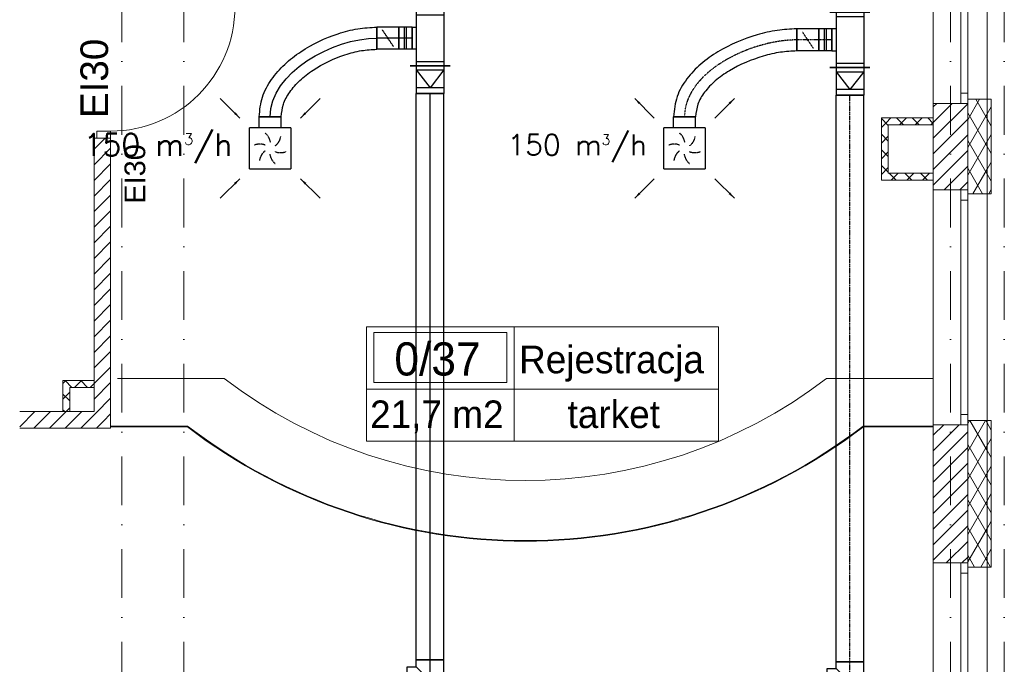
# Model space of a CAD drawing. Header units: millimetres. Extents: x -4612887 to -4536833, y -5457376 to -5415716.
# Tile 83 of 144: x -4569814 to -4562686, y -5446973 to -5442308. Entities that reach past the tile are written whole.
import ezdxf

# ---------------------------------------------------------------- set-up
doc = ezdxf.new("R2010")
doc.units = ezdxf.units.MM
doc.header["$MEASUREMENT"] = 0
doc.set_wipeout_variables(frame=1)
for name, pattern in [('DASHDOT', [1, 0.5, -0.25, 0, -0.25]), ('DASHED', [0.75, 0.5, -0.25]), ('Kropki i Kreski', [670.277762, 352.777767, -176.388884, 0, -141.111112]), ('Wipeout_Contour', [1000, 0, -1000])]:
    doc.linetypes.add(name, pattern=pattern)
doc.layers.get('0').update_dxf_attribs({"color": 8, "lineweight": 18})
for name, color, linetype, lineweight in [('FLUID-N1', 7, 'Continuous', 30), ('FLUID-N1-150-ARRGR', 7, 'Continuous', 25), ('FLUID-W1', 7, 'Continuous', 30), ('FLUID-W1-160-ARRGR', 7, 'Continuous', 25), ('Linia', 8, 'Continuous', 18), ('Opisy', 8, 'Continuous', 18), ('Osie', 8, 'Continuous', 18), ('Strefy', 8, 'Continuous', 18), ('Ściany', 8, 'Continuous', 18), ('Ściany obudowa', 8, 'Continuous', 18), ('Ściany wewnętrzne', 7, 'Continuous', 18), ('Ściany zewnętrzne', 255, 'Continuous', 18)]:
    doc.layers.add(name, color=color, linetype=linetype, lineweight=lineweight)
doc.layers.add('FLUID-N1-SYM', color=7, linetype='Continuous')
doc.layers.add('FLUID-w1-SYM', color=7, linetype='Continuous')
doc.styles.add('FDBES', font='simplex.shx')
doc.styles.add('GENERATED_STYLE_1', font='arial.ttf')
doc.styles.add('GENERATED_STYLE_3', font='txt')
doc.styles.add('GENERATED_STYLE_4', font='txt')
doc.styles.add('GENERATED_STYLE_5', font='arial.ttf')
doc.linetypes.add('ZIGZAG', pattern='A,0.0001,-0.2,[131,ltypeshp.shx,S=0.2,R=0,X=-0.2,Y=0],-0.4,[131,ltypeshp.shx,S=0.2,R=180,X=0.2,Y=0],-0.2', length=0.8001)
doc.dimstyles.new('FDBES', dxfattribs={"dimscale": 50, "dimtxt": 4, "dimasz": 2.5, "dimexe": 0.8, "dimexo": 2, "dimgap": 1, "dimtad": 1, "dimdsep": 46, "dimtxsty": 'FDBES', "dimcen": 2.5, "dimclrd": 4, "dimclre": 5, "dimadec": 0, "dimazin": 0, "dimtfac": 1, "dimtmove": 0, "dimatfit": 3, "dimfxl": 1, "dimarcsym": 0})
pattern_1 = [(45, (-4559356.9, -5416807.61), (-56.56854, 56.56854), [])]
pattern_2 = [(60, (-4559356.9, -5416807.61), (-86.60254, 50), []), (120, (-4559356.9, -5416807.61), (86.60254, 50), [])]
pattern_3 = [(45, (-4559356.9, -5416807.61), (-56.56854, 56.56854), []), (135, (-4559356.9, -5416807.61), (56.56854, 56.56854), [])]

# ---------------------------------------------------------------- blocks, each defined once
blk = doc.blocks.new('*U850')
at = {"color": 0, "linetype": 'ByBlock', "lineweight": -2}
for p, q in [((-149, -149), (-149, 149)), ((149, 149), (-149, 149)), ((149, 149), (149, -149)), ((-149, -149), (149, -149)), ((-80, -149), (-80, -229)), ((80, -149), (80, -229))]:
    blk.add_line(p, q, dxfattribs=at)
at = {"color": 162, "linetype": 'Continuous', "lineweight": -2}
blk.add_line((80, -229), (-80, -229), dxfattribs=at)
at = {"color": 7, "linetype": 'DASHED'}
for centre, start, end in [((-101.8, 27.3), 8.19859, 51.80141), ((-27.3, 101.8), 308.19859, 351.80141), ((-74.5, -74.5), 68.19859, 111.80141), ((27.3, -101.8), 128.19859, 171.80141), ((101.8, -27.3), 188.19859, 231.80141), ((74.5, 74.5), 248.19859, 291.80141)]:
    blk.add_arc(centre, 105.4, start, end, dxfattribs=at)
blk = doc.blocks.new('*U334')
at = {"color": 0, "linetype": 'ByBlock', "lineweight": -2}
for p, q in [((-149, -149), (-149, 149)), ((149, 149), (-149, 149)), ((149, 149), (149, -149)), ((-149, -149), (149, -149)), ((-80, -149), (-80, -229)), ((80, -149), (80, -229))]:
    blk.add_line(p, q, dxfattribs=at)
at = {"color": 32, "linetype": 'Continuous', "lineweight": -2}
blk.add_line((80, -229), (-80, -229), dxfattribs=at)
at = {"color": 7, "linetype": 'DASHED'}
for centre, start, end in [((-101.8, 27.3), 8.19859, 51.80141), ((-27.3, 101.8), 308.19859, 351.80141), ((-74.5, -74.5), 68.19859, 111.80141), ((27.3, -101.8), 128.19859, 171.80141), ((101.8, -27.3), 188.19859, 231.80141), ((74.5, 74.5), 248.19859, 291.80141)]:
    blk.add_arc(centre, 105.4, start, end, dxfattribs=at)
blk = doc.blocks.new('*U1085')
at = {"color": 162, "linetype": 'Continuous', "lineweight": -2}
for p, q in [((-100, 165), (100, 165)), ((-150, -100), (-150, 100)), ((150, 100), (150, -100))]:
    blk.add_line(p, q, dxfattribs=at)
at = {"color": 0, "linetype": 'ByBlock', "lineweight": -2}
for p, q in [((-100, 100), (-100, 165)), ((100, 165), (100, 100)), ((-150, 100), (-100, 100)), ((100, 100), (150, 100)), ((-150, -100), (150, -100))]:
    blk.add_line(p, q, dxfattribs=at)
at = {"color": 7, "linetype": 'Continuous'}
for p, q in [((0, 0), (-100, 100)), ((100, 100), (0, 0))]:
    blk.add_line(p, q, dxfattribs=at)
at = {"layer": 'FLUID-N1-SYM', "color": 7, "linetype": 'DASHDOT'}
for p, q in [((0, 0), (0, 165)), ((-150, 0), (150, 0))]:
    blk.add_line(p, q, dxfattribs=at)
blk = doc.blocks.new('*U1092')
at = {"color": 162, "linetype": 'Continuous', "lineweight": -2}
for p, q in [((-2050, -100), (-2050, 100)), ((2050, 100), (2050, -100))]:
    blk.add_line(p, q, dxfattribs=at)
at = {"color": 0, "linetype": 'ByBlock', "lineweight": -2}
for p, q in [((-2050, 100), (2050, 100)), ((-2050, -100), (2050, -100))]:
    blk.add_line(p, q, dxfattribs=at)
at = {"layer": 'FLUID-N1-SYM', "color": 7, "linetype": 'DASHDOT'}
blk.add_line((-2050, 0), (2050, 0), dxfattribs=at)
blk = doc.blocks.new('*U1093')
at = {"color": 162, "linetype": 'Continuous', "lineweight": -2}
for p, q in [((-100, -145), (-100, 145)), ((100, 100), (100, -100))]:
    blk.add_line(p, q, dxfattribs=at)
at = {"color": 0, "linetype": 'ByBlock', "lineweight": -2}
for p, q in [((-100, 100), (-70, 100)), ((-70, 100), (60, 100)), ((60, 100), (100, 100)), ((-100, -100), (-70, -100)), ((-70, -100), (60, -100)), ((60, -100), (100, -100))]:
    blk.add_line(p, q, dxfattribs=at)
at = {"color": 7, "linetype": 'Continuous'}
for p, q in [((-70, -100), (-70, 100)), ((-70, 100), (60, 0)), ((60, 100), (60, -100)), ((-70, -100), (60, 0))]:
    blk.add_line(p, q, dxfattribs=at)
blk = doc.blocks.new('*U1094')
at = {"color": 162, "linetype": 'Continuous', "lineweight": -2}
for p, q in [((-200, -145), (-200, 145)), ((200, 145), (200, -145)), ((80, -130), (-80, -130))]:
    blk.add_line(p, q, dxfattribs=at)
at = {"color": 0, "linetype": 'ByBlock', "lineweight": -2}
for p, q in [((-200, 100), (200, 100)), ((-200, -100), (200, -100)), ((-80, -100), (-80, -130)), ((80, -130), (80, -100))]:
    blk.add_line(p, q, dxfattribs=at)
at = {"color": 7, "linetype": 'Continuous'}
for p, q in [((-170, -100), (-170, 100)), ((170, 100), (170, -100))]:
    blk.add_line(p, q, dxfattribs=at)
blk = doc.blocks.new('*U1095')
at = {"color": 162, "linetype": 'Continuous', "lineweight": -2}
for p, q in [((-80, -80), (-80, 80)), ((80, 80), (80, -80))]:
    blk.add_line(p, q, dxfattribs=at)
at = {"color": 0, "linetype": 'ByBlock', "lineweight": -2}
for p, q in [((-80, 80), (80, 80)), ((-80, -80), (80, -80))]:
    blk.add_line(p, q, dxfattribs=at)
at = {"color": 7, "linetype": 'DASHED'}
blk.add_line((-40, 60), (40, -60), dxfattribs=at)
at = {"color": 7, "linetype": 'Continuous'}
blk.add_lwpolyline([(-4, 0, 8, 8, 1), (4, 0, 8, 8, 1)], format="xyseb", close=True, dxfattribs=at)
at = {"layer": 'FLUID-N1-SYM', "color": 7, "linetype": 'DASHDOT'}
blk.add_line((-80, 0), (80, 0), dxfattribs=at)
blk = doc.blocks.new('*U1096')
at = {"color": 162, "linetype": 'Continuous', "lineweight": -2}
for p, q in [((-47.5, -80), (-47.5, 80)), ((47.5, 80), (47.5, -80))]:
    blk.add_line(p, q, dxfattribs=at)
at = {"color": 0, "linetype": 'ByBlock', "lineweight": -2}
for p, q in [((-47.5, 80), (47.5, 80)), ((-47.5, -80), (47.5, -80))]:
    blk.add_line(p, q, dxfattribs=at)
at = {"color": 7, "linetype": 'Continuous'}
for p, q in [((-7.5, 80), (-7.5, -80)), ((7.5, 80), (7.5, -80))]:
    blk.add_line(p, q, dxfattribs=at)
at = {"layer": 'FLUID-N1-SYM', "color": 7, "linetype": 'DASHDOT'}
blk.add_line((-47.5, 0), (47.5, 0), dxfattribs=at)
blk = doc.blocks.new('*U1120')
at = {"color": 162, "linetype": 'Continuous', "lineweight": -2}
for p, q in [((812.5, 636), (812.5, 476)), ((80, 0), (-80, 0))]:
    blk.add_line(p, q, dxfattribs=at)
at = {"color": 162, "linetype": 'ZIGZAG', "lineweight": -2, "ltscale": 50}
for points in [[(812.5, 636), (671.2, 624.6), (524.9, 592.1), (241.8, 469.5), (118.4, 380.8), (16.8, 273.3), (-53.6, 145.8), (-80, 0)], [(812.5, 476), (695.5, 466.5), (569.3, 438.4), (324.6, 332.6), (222.7, 259.5), (144.8, 177.4), (96.5, 90.4), (80, 0)]]:
    blk.add_spline(points, degree=3, dxfattribs=at)
at = {"layer": 'FLUID-N1-SYM', "color": 7, "linetype": 'DASHDOT', "start_tangent": (-1, 0), "end_tangent": (0, -1)}
blk.add_spline([(812.5, 556), (0, 0)], degree=3, dxfattribs=at)
blk = doc.blocks.new('*U355')
at = {"color": 32, "linetype": 'Continuous', "lineweight": -2}
for p, q in [((-200, -145), (-200, 145)), ((200, 145), (200, -145)), ((80, -130), (-80, -130))]:
    blk.add_line(p, q, dxfattribs=at)
at = {"color": 0, "linetype": 'ByBlock', "lineweight": -2}
for p, q in [((-200, 100), (200, 100)), ((-200, -100), (200, -100)), ((-80, -130), (-80, -100)), ((80, -100), (80, -130))]:
    blk.add_line(p, q, dxfattribs=at)
at = {"color": 7, "linetype": 'Continuous'}
for p, q in [((-170, -100), (-170, 100)), ((170, 100), (170, -100))]:
    blk.add_line(p, q, dxfattribs=at)
blk = doc.blocks.new('*U356')
at = {"color": 32, "linetype": 'Continuous', "lineweight": -2}
for p, q in [((-80, -80), (-80, 80)), ((80, 80), (80, -80))]:
    blk.add_line(p, q, dxfattribs=at)
at = {"color": 0, "linetype": 'ByBlock', "lineweight": -2}
for p, q in [((-80, 80), (80, 80)), ((-80, -80), (80, -80))]:
    blk.add_line(p, q, dxfattribs=at)
at = {"color": 7, "linetype": 'DASHED'}
blk.add_line((-40, 60), (40, -60), dxfattribs=at)
at = {"color": 7, "linetype": 'Continuous'}
blk.add_lwpolyline([(-4, 0, 8, 8, 1), (4, 0, 8, 8, 1)], format="xyseb", close=True, dxfattribs=at)
at = {"layer": 'FLUID-w1-SYM', "color": 7, "linetype": 'Continuous'}
blk.add_line((-80, 0), (80, 0), dxfattribs=at)
blk = doc.blocks.new('*U357')
at = {"color": 32, "linetype": 'Continuous', "lineweight": -2}
for p, q in [((-47.5, -80), (-47.5, 80)), ((47.5, 80), (47.5, -80))]:
    blk.add_line(p, q, dxfattribs=at)
at = {"color": 0, "linetype": 'ByBlock', "lineweight": -2}
for p, q in [((-47.5, 80), (47.5, 80)), ((-47.5, -80), (47.5, -80))]:
    blk.add_line(p, q, dxfattribs=at)
at = {"color": 7, "linetype": 'Continuous'}
for p, q in [((-7.5, 80), (-7.5, -80)), ((7.5, 80), (7.5, -80))]:
    blk.add_line(p, q, dxfattribs=at)
at = {"layer": 'FLUID-w1-SYM', "color": 7, "linetype": 'Continuous'}
blk.add_line((-47.5, 0), (47.5, 0), dxfattribs=at)
blk = doc.blocks.new('*U360')
at = {"color": 32, "linetype": 'Continuous', "lineweight": -2}
for p, q in [((-2050, -100), (-2050, 100)), ((2050, 100), (2050, -100))]:
    blk.add_line(p, q, dxfattribs=at)
at = {"color": 0, "linetype": 'ByBlock', "lineweight": -2}
for p, q in [((-2050, 100), (2050, 100)), ((-2050, -100), (2050, -100))]:
    blk.add_line(p, q, dxfattribs=at)
at = {"layer": 'FLUID-w1-SYM', "color": 7, "linetype": 'Continuous'}
blk.add_line((-2050, 0), (2050, 0), dxfattribs=at)
blk = doc.blocks.new('*U359')
at = {"color": 32, "linetype": 'Continuous', "lineweight": -2}
for p, q in [((-100, -145), (-100, 145)), ((100, 100), (100, -100))]:
    blk.add_line(p, q, dxfattribs=at)
at = {"color": 0, "linetype": 'ByBlock', "lineweight": -2}
for p, q in [((-100, 100), (-70, 100)), ((-70, 100), (60, 100)), ((60, 100), (100, 100)), ((-100, -100), (-70, -100)), ((-70, -100), (60, -100)), ((60, -100), (100, -100))]:
    blk.add_line(p, q, dxfattribs=at)
at = {"color": 7, "linetype": 'Continuous'}
for p, q in [((-70, -100), (-70, 100)), ((-70, 100), (60, 0)), ((60, 100), (60, -100)), ((-70, -100), (60, 0))]:
    blk.add_line(p, q, dxfattribs=at)
blk = doc.blocks.new('*U363')
at = {"color": 32, "linetype": 'Continuous', "lineweight": -2}
for p, q in [((-100, 165), (100, 165)), ((-150, -100), (-150, 100)), ((150, 100), (150, -100))]:
    blk.add_line(p, q, dxfattribs=at)
at = {"color": 0, "linetype": 'ByBlock', "lineweight": -2}
for p, q in [((-100, 100), (-100, 165)), ((100, 165), (100, 100)), ((-150, 100), (-100, 100)), ((100, 100), (150, 100)), ((-150, -100), (150, -100))]:
    blk.add_line(p, q, dxfattribs=at)
at = {"color": 7, "linetype": 'Continuous'}
for p, q in [((0, 0), (-100, 100)), ((100, 100), (0, 0))]:
    blk.add_line(p, q, dxfattribs=at)
at = {"layer": 'FLUID-w1-SYM', "color": 7, "linetype": 'Continuous'}
for p, q in [((0, 0), (0, 165)), ((-150, 0), (150, 0))]:
    blk.add_line(p, q, dxfattribs=at)
blk = doc.blocks.new('*U392')
at = {"color": 32, "linetype": 'Continuous', "lineweight": -2}
for p, q in [((0, 80), (0, -80)), ((-692.5, -568.5), (-852.5, -568.5))]:
    blk.add_line(p, q, dxfattribs=at)
at = {"color": 32, "linetype": 'ZIGZAG', "lineweight": -2, "ltscale": 50}
for points in [[(-852.5, -568.5), (-828, -426), (-762.5, -299.1), (-667.1, -189.8), (-550.5, -97.8), (-280.2, 32.2), (-138.6, 67.5), (0, 80)], [(-692.5, -568.5), (-676.9, -478.6), (-631.1, -390.4), (-557.6, -306.4), (-461.8, -230.9), (-230.9, -120), (-111.4, -90.1), (0, -80)]]:
    blk.add_spline(points, degree=3, dxfattribs=at)
at = {"layer": 'FLUID-w1-SYM', "color": 7, "linetype": 'Continuous', "start_tangent": (0, 1), "end_tangent": (1, 0)}
blk.add_spline([(-772.5, -568.5), (0, 0)], degree=3, dxfattribs=at)

msp = doc.modelspace()

# ---------------------------------------------------------------- hatches: boundary and pattern name
at = {"layer": 'Ściany', "linetype": 'Continuous'}
h = msp.add_hatch(dxfattribs=at)
h.set_pattern_fill('IZOLACJA_MIĘKKA', color=8, style=0, pattern_type=2)
h.set_pattern_definition(pattern_2)
h.paths.add_polyline_path([(-4562810.7, -5442884.1), (-4562810.7, -5443569.1), (-4562780.7, -5443569.1), (-4562780.7, -5442884.1)])
h = msp.add_hatch(dxfattribs=at)
h.set_pattern_fill('IZOLACJA_MIĘKKA', color=8, style=0, pattern_type=2)
h.set_pattern_definition(pattern_2)
h.paths.add_polyline_path([(-4562810.7, -5445209.1), (-4562810.7, -5446269.1), (-4562780.7, -5446269.1), (-4562780.7, -5445209.1)])
at = {"layer": 'Ściany obudowa', "linetype": 'Continuous'}
h = msp.add_hatch(dxfattribs=at)
h.set_pattern_fill('BLOCZKI_BETONOWE', color=8, style=0, pattern_type=2)
h.set_pattern_definition(pattern_3)
h.paths.add_polyline_path([(-4563200.7, -5443019.1), (-4563575.7, -5443019.1), (-4563525.7, -5443069.1), (-4563200.7, -5443069.1)])
h = msp.add_hatch(dxfattribs=at)
h.set_pattern_fill('BLOCZKI_BETONOWE', color=8, style=0, pattern_type=2)
h.set_pattern_definition(pattern_3)
h.paths.add_polyline_path([(-4563575.7, -5443019.1), (-4563575.7, -5443469.1), (-4563525.7, -5443419.1), (-4563525.7, -5443069.1)])
h = msp.add_hatch(dxfattribs=at)
h.set_pattern_fill('BLOCZKI_BETONOWE', color=8, style=0, pattern_type=2)
h.set_pattern_definition(pattern_3)
h.paths.add_polyline_path([(-4563200.7, -5443419.1), (-4563525.7, -5443419.1), (-4563575.7, -5443469.1), (-4563200.7, -5443469.1)])
h = msp.add_hatch(dxfattribs=at)
h.set_pattern_fill('BLOCZKI_BETONOWE', color=8, style=0, pattern_type=2)
h.set_pattern_definition(pattern_3)
h.paths.add_polyline_path([(-4569275.7, -5444919.1), (-4569500.7, -5444919.1), (-4569450.7, -5444969.1), (-4569275.7, -5444969.1)])
h = msp.add_hatch(dxfattribs=at)
h.set_pattern_fill('BLOCZKI_BETONOWE', color=8, style=0, pattern_type=2)
h.set_pattern_definition(pattern_3)
h.paths.add_polyline_path([(-4569500.7, -5444919.1), (-4569500.7, -5445144.1), (-4569450.7, -5445144.1), (-4569450.7, -5444969.1)])
at = {"layer": 'Ściany wewnętrzne', "linetype": 'Continuous'}
h = msp.add_hatch(dxfattribs=at)
h.set_pattern_fill('BLOCZKI_CERAMICZNE', color=8, style=0, pattern_type=2)
h.set_pattern_definition(pattern_1)
h.paths.add_polyline_path([(-4569275.7, -5445144.1), (-4569155.7, -5445264.1), (-4569155.7, -5443164.1), (-4569255.7, -5443164.1), (-4569275.7, -5443164.1)])
h = msp.add_hatch(dxfattribs=at)
h.set_pattern_fill('BLOCZKI_CERAMICZNE', color=8, style=0, pattern_type=2)
h.set_pattern_definition(pattern_1)
h.paths.add_polyline_path([(-4569814.2, -5445144.1), (-4569814.2, -5445244.1), (-4569814.2, -5445264.1), (-4569155.7, -5445264.1), (-4569275.7, -5445144.1)])
at = {"layer": 'Ściany zewnętrzne', "linetype": 'Continuous'}
h = msp.add_hatch(dxfattribs=at)
h.set_pattern_fill('IZOLACJA_MIĘKKA', color=8, style=0, pattern_type=2)
h.set_pattern_definition(pattern_2)
h.paths.add_polyline_path([(-4562950.7, -5442884.1), (-4562950.7, -5442914.1), (-4562950.7, -5443539.1), (-4562950.7, -5443569.1), (-4562810.7, -5443569.1), (-4562810.7, -5442884.1)])
h = msp.add_hatch(dxfattribs=at)
h.set_pattern_fill('BLOCZKI_CERAMICZNE', color=8, style=0, pattern_type=2)
h.set_pattern_definition(pattern_1)
h.paths.add_polyline_path([(-4563200.7, -5443539.1), (-4563000.7, -5443539.1), (-4562950.7, -5443539.1), (-4562950.7, -5442914.1), (-4563000.7, -5442914.1), (-4563200.7, -5442914.1)])
h = msp.add_hatch(dxfattribs=at)
h.set_pattern_fill('BLOCZKI_CERAMICZNE', color=8, style=0, pattern_type=2)
h.set_pattern_definition(pattern_1)
h.paths.add_polyline_path([(-4563000.7, -5445239.1), (-4563200.7, -5445239.1), (-4563200.7, -5446239.1), (-4563000.7, -5446239.1), (-4562950.7, -5446239.1), (-4562950.7, -5445239.1)])
h = msp.add_hatch(dxfattribs=at)
h.set_pattern_fill('IZOLACJA_MIĘKKA', color=8, style=0, pattern_type=2)
h.set_pattern_definition(pattern_2)
h.paths.add_polyline_path([(-4562950.7, -5446239.1), (-4562950.7, -5446269.1), (-4562810.7, -5446269.1), (-4562810.7, -5445209.1), (-4562950.7, -5445209.1), (-4562950.7, -5445239.1)])

# ---------------------------------------------------------------- linework, layer by layer
at = {"layer": 'Linia', "color": 8, "linetype": 'Continuous'}
for p, q in [((-4569105.7, -5444904.7), (-4568333, -5444904.7)), ((-4563973.3, -5444904.7), (-4563200.7, -5444904.7))]:
    msp.add_line(p, q, dxfattribs=at)
msp.add_arc((-4566153.2, -5442053.8), 3588.9, 232.59864, 307.40136, dxfattribs=at)
at = {"layer": 'Osie', "color": 8, "linetype": 'Kropki i Kreski'}
for p, q in [((-4563075.7, -5455207), (-4563075.7, -5416506)), ((-4562685.7, -5455207), (-4562685.7, -5416506))]:
    msp.add_line(p, q, dxfattribs=at)
at = {"layer": 'Strefy', "color": 8, "linetype": 'Continuous'}
for p, q in [((-4567302.9, -5444530.9), (-4564755.3, -5444530.9)), ((-4567302.9, -5445359.2), (-4567302.9, -5444530.9)), ((-4566233.7, -5444530.9), (-4566233.7, -5445359.2)), ((-4564755.3, -5444530.9), (-4564755.3, -5445359.2)), ((-4567249.5, -5444572.3), (-4566287.1, -5444572.3)), ((-4567249.5, -5444933.7), (-4567249.5, -5444572.3)), ((-4566287.1, -5444572.3), (-4566287.1, -5444933.7)), ((-4566287.1, -5444933.7), (-4567249.5, -5444933.7)), ((-4567302.9, -5444982.7), (-4564755.3, -5444982.7)), ((-4564755.3, -5445359.2), (-4567302.9, -5445359.2))]:
    msp.add_line(p, q, dxfattribs=at)
at = {"layer": 'Ściany', "color": 8, "linetype": 'Continuous', "flags": 128}
for points in [[(-4562810.7, -5442884.1), (-4562810.7, -5443569.1)], [(-4562780.7, -5442884.1), (-4562810.7, -5442884.1)], [(-4562780.7, -5443569.1), (-4562780.7, -5442884.1)], [(-4562810.7, -5443569.1), (-4562780.7, -5443569.1)], [(-4562810.7, -5445209.1), (-4562810.7, -5446269.1)], [(-4562780.7, -5445209.1), (-4562810.7, -5445209.1)], [(-4562780.7, -5446269.1), (-4562780.7, -5445209.1)], [(-4562810.7, -5446269.1), (-4562780.7, -5446269.1)]]:
    msp.add_lwpolyline(points, dxfattribs=at)
at = {"layer": 'Ściany obudowa', "color": 8, "linetype": 'Continuous', "flags": 128}
for points in [[(-4563200.7, -5443019.1), (-4563575.7, -5443019.1)], [(-4563575.7, -5443019.1), (-4563575.7, -5443469.1)], [(-4563200.7, -5443069.1), (-4563200.7, -5443019.1)], [(-4563525.7, -5443069.1), (-4563200.7, -5443069.1)], [(-4563525.7, -5443419.1), (-4563525.7, -5443069.1)], [(-4563200.7, -5443419.1), (-4563525.7, -5443419.1)], [(-4563200.7, -5443469.1), (-4563200.7, -5443419.1)], [(-4563575.7, -5443469.1), (-4563200.7, -5443469.1)], [(-4569275.7, -5444919.1), (-4569500.7, -5444919.1)], [(-4569500.7, -5444919.1), (-4569500.7, -5445144.1)], [(-4569275.7, -5444969.1), (-4569275.7, -5444919.1)], [(-4569450.7, -5444969.1), (-4569275.7, -5444969.1)], [(-4569450.7, -5445144.1), (-4569450.7, -5444969.1)], [(-4569500.7, -5445144.1), (-4569450.7, -5445144.1)]]:
    msp.add_lwpolyline(points, dxfattribs=at)
at = {"layer": 'Ściany wewnętrzne', "color": 8, "linetype": 'Continuous'}
for p, q in [((-4569255.7, -5443164.1), (-4569275.7, -5443164.1)), ((-4569255.7, -5443164.1), (-4569255.7, -5443114.1)), ((-4569255.7, -5443114.1), (-4569155.7, -5443114.1)), ((-4569155.7, -5443164.1), (-4569255.7, -5443164.1)), ((-4569155.7, -5443164.1), (-4569255.7, -5443164.1)), ((-4569155.7, -5443164.1), (-4569255.7, -5443164.1)), ((-4569155.7, -5443114.1), (-4569155.7, -5443164.1))]:
    msp.add_line(p, q, dxfattribs=at)
at = {"layer": 'Ściany wewnętrzne', "color": 8, "linetype": 'Continuous', "flags": 128}
for points in [[(-4569275.7, -5443164.1), (-4569275.7, -5445144.1)], [(-4569155.7, -5445264.1), (-4569155.7, -5443164.1)], [(-4569275.7, -5445144.1), (-4569814.2, -5445144.1)], [(-4569814.2, -5445264.1), (-4569155.7, -5445264.1)]]:
    msp.add_lwpolyline(points, dxfattribs=at)
at = {"layer": 'Ściany wewnętrzne', "color": 8, "linetype": 'Continuous'}
msp.add_arc((-4569155.7, -5442214.1), 900, 270, 0, dxfattribs=at)
at = {"layer": 'Ściany zewnętrzne', "color": 8, "linetype": 'Continuous'}
for p, q in [((-4563200.7, -5442914.1), (-4563200.7, -5442114.1)), ((-4562810.7, -5442884.1), (-4562810.7, -5442144.1)), ((-4563000.7, -5442839.1), (-4563000.7, -5442189.1)), ((-4562950.7, -5442189.1), (-4562950.7, -5442839.1)), ((-4563000.7, -5442914.1), (-4563000.7, -5442839.1)), ((-4563000.7, -5442839.1), (-4562950.7, -5442839.1)), ((-4562950.7, -5442839.1), (-4562950.7, -5442914.1)), ((-4562810.7, -5442884.1), (-4562950.7, -5442884.1)), ((-4562950.7, -5442884.1), (-4562950.7, -5442914.1)), ((-4562950.7, -5442884.1), (-4562950.7, -5442914.1)), ((-4563000.7, -5442914.1), (-4563200.7, -5442914.1)), ((-4562950.7, -5442914.1), (-4563000.7, -5442914.1)), ((-4562950.7, -5442914.1), (-4563000.7, -5442914.1)), ((-4562950.7, -5443539.1), (-4562950.7, -5442914.1)), ((-4563000.7, -5443539.1), (-4563200.7, -5443539.1)), ((-4562950.7, -5443539.1), (-4563000.7, -5443539.1)), ((-4563000.7, -5443614.1), (-4563000.7, -5443539.1)), ((-4562950.7, -5443539.1), (-4563000.7, -5443539.1)), ((-4562950.7, -5443569.1), (-4562950.7, -5443539.1)), ((-4562950.7, -5443539.1), (-4562950.7, -5443614.1)), ((-4562950.7, -5443569.1), (-4562950.7, -5443539.1)), ((-4562810.7, -5443569.1), (-4562950.7, -5443569.1)), ((-4562810.7, -5445209.1), (-4562810.7, -5443569.1)), ((-4562950.7, -5443614.1), (-4563000.7, -5443614.1)), ((-4563000.7, -5445164.1), (-4563000.7, -5443614.1)), ((-4562950.7, -5443614.1), (-4562950.7, -5445164.1)), ((-4563000.7, -5445239.1), (-4563000.7, -5445164.1)), ((-4563000.7, -5445164.1), (-4562950.7, -5445164.1)), ((-4562950.7, -5445164.1), (-4562950.7, -5445239.1)), ((-4563000.7, -5445239.1), (-4563200.7, -5445239.1)), ((-4562950.7, -5445239.1), (-4563000.7, -5445239.1)), ((-4562950.7, -5445239.1), (-4563000.7, -5445239.1)), ((-4562810.7, -5445209.1), (-4562950.7, -5445209.1)), ((-4562950.7, -5445209.1), (-4562950.7, -5445239.1)), ((-4562950.7, -5445209.1), (-4562950.7, -5445239.1)), ((-4562950.7, -5446239.1), (-4562950.7, -5445239.1)), ((-4563000.7, -5446239.1), (-4563200.7, -5446239.1)), ((-4563200.7, -5447139.1), (-4563200.7, -5446239.1)), ((-4562950.7, -5446239.1), (-4563000.7, -5446239.1)), ((-4563000.7, -5446314.1), (-4563000.7, -5446239.1)), ((-4562950.7, -5446239.1), (-4563000.7, -5446239.1)), ((-4562950.7, -5446269.1), (-4562950.7, -5446239.1)), ((-4562950.7, -5446239.1), (-4562950.7, -5446314.1)), ((-4562950.7, -5446269.1), (-4562950.7, -5446239.1)), ((-4562950.7, -5446314.1), (-4563000.7, -5446314.1)), ((-4563000.7, -5447064.1), (-4563000.7, -5446314.1)), ((-4562810.7, -5446269.1), (-4562950.7, -5446269.1)), ((-4562950.7, -5446314.1), (-4562950.7, -5447064.1)), ((-4562810.7, -5447109.1), (-4562810.7, -5446269.1))]:
    msp.add_line(p, q, dxfattribs=at)
at = {"layer": 'Ściany zewnętrzne', "color": 8, "linetype": 'Continuous', "flags": 128}
for points in [[(-4562810.7, -5443569.1), (-4562810.7, -5442884.1)], [(-4563200.7, -5442914.1), (-4563200.7, -5443539.1)], [(-4563200.7, -5445239.1), (-4563200.7, -5446239.1)], [(-4562810.7, -5446269.1), (-4562810.7, -5445209.1)]]:
    msp.add_lwpolyline(points, dxfattribs=at)

# ---------------------------------------------------------------- block references
at = {"layer": 'FLUID-N1', "color": 162, "linetype": 'Continuous'}
for name, p, rotation in [('*U1094', (-4563803.2, -5442454.1), 270), ('*U1095', (-4564108.2, -5442454.1), 180), ('*U1096', (-4563980.7, -5442454.1), 180), ('*U1093', (-4563803.2, -5442754.1), 270), ('*U850', (-4565000.7, -5443239.1), 180), ('*U1085', (-4563803.2, -5447104.1), 90)]:
    msp.add_blockref(name, p, dxfattribs=dict(at, rotation=rotation))
msp.add_blockref('*U1120', (-4565000.7, -5443010.1), dxfattribs=at)
at = {"layer": 'FLUID-W1', "color": 32, "linetype": 'Continuous'}
for name, p, rotation in [('*U355', (-4566843.2, -5442441.6), 270), ('*U356', (-4567148.2, -5442441.6), 180), ('*U357', (-4567020.7, -5442441.6), 180), ('*U359', (-4566843.2, -5442741.6), 270), ('*U360', (-4566843.2, -5444891.6), 90), ('*U334', (-4568000.7, -5443239.1), 180), ('*U363', (-4566843.2, -5447091.6), 90)]:
    msp.add_blockref(name, p, dxfattribs=dict(at, rotation=rotation))
msp.add_blockref('*U392', (-4567228.2, -5442441.6), dxfattribs=at)

# ---------------------------------------------------------------- texts
at = {"layer": 'FLUID-N1-150-ARRGR', "color": 60, "insert": (-4565778.3, -5443239.1), "char_height": 150, "attachment_point": 5, "style": 'FDBES'}
msp.add_mtext('150 m{\\A2;\\H0.5x;3}/h\\P', dxfattribs=at)
at = {"layer": 'FLUID-W1-160-ARRGR', "color": 60, "insert": (-4568813.5, -5443239.1), "char_height": 160, "attachment_point": 5, "style": 'FDBES'}
msp.add_mtext('150 m{\\A2;\\H0.5x;3}/h\\P', dxfattribs=at)
at = {"layer": 'Opisy', "color": 8, "linetype": 'Continuous', "insert": (-4569374.3, -5443020), "char_height": 200, "attachment_point": 1, "rotation": 90, "style": 'GENERATED_STYLE_5'}
msp.add_mtext('{EI30}', dxfattribs=at)
at = {"layer": 'Strefy', "color": 8, "linetype": 'Continuous', "attachment_point": 4}
for s, insert, char_height, style in [('{0/37}', (-4567101.5, -5444764.6), 240, 'GENERATED_STYLE_4'), ('{Rejestracja}', (-4566198.5, -5444797), 200, 'GENERATED_STYLE_3'), ('{tarket}', (-4565847.4, -5445164.5), 200, 'GENERATED_STYLE_3'), ('{21,7 m2}', (-4567277.5, -5445182.2), 200, 'GENERATED_STYLE_3')]:
    msp.add_mtext(s, dxfattribs=dict(at, insert=insert, char_height=char_height, style=style))
at = {"layer": 'Ściany wewnętrzne', "color": 8, "linetype": 'Continuous', "insert": (-4568903.1, -5443639.7), "char_height": 150, "attachment_point": 7, "rotation": 90, "style": 'GENERATED_STYLE_1'}
msp.add_mtext('{EI30}', dxfattribs=at)

# ---------------------------------------------------------------- leaders
at = {"layer": 'FLUID-N1-150-ARRGR'}
for points in [[(-4565361.8, -5442878), (-4565220.4, -5443019.4)], [(-4564639.6, -5442878), (-4564781, -5443019.4)], [(-4565361.8, -5443600.2), (-4565220.4, -5443458.8)], [(-4564639.6, -5443600.2), (-4564781, -5443458.8)]]:
    msp.add_leader(points, dimstyle='FDBES', override={"dimscale": 20, "dimclrd": 7}, dxfattribs=at)
at = {"layer": 'FLUID-W1-160-ARRGR'}
for points in [[(-4568220.4, -5443019.4), (-4568361.8, -5442878)], [(-4567781, -5443019.4), (-4567639.6, -5442878)], [(-4568220.4, -5443458.8), (-4568361.8, -5443600.2)], [(-4567781, -5443458.8), (-4567639.6, -5443600.2)]]:
    msp.add_leader(points, dimstyle='FDBES', override={"dimscale": 20, "dimclrd": 7}, dxfattribs=at)

# ---------------------------------------------------------------- next in the draw order: wipeouts: each hides what was drawn before it
at = {"color": 8, "linetype": 'Wipeout_Contour', "ltscale": 28432490.32832266}
msp.add_wipeout([(-4569155.7, -5445254.1), (-4568600.2, -5445254.1), (-4568598.5, -5445249.1), (-4569155.7, -5445249.1)], dxfattribs=at).dxf.layer = 'Ściany'
at = {"color": 8, "linetype": 'Wipeout_Contour', "ltscale": 28418550.65785348}
msp.add_wipeout([(-4563706.2, -5445254.1), (-4563200.7, -5445254.1), (-4563200.7, -5445249.1), (-4563707.9, -5445249.1)], dxfattribs=at).dxf.layer = 'Ściany'

# ---------------------------------------------------------------- next in the draw order: linework, layer by layer
at = {"layer": 'Linia', "color": 8, "linetype": 'Continuous'}
msp.add_line((-4569155.7, -5445254.1), (-4568600.2, -5445254.1), dxfattribs=at)
at = {"layer": 'Osie', "color": 8, "linetype": 'Kropki i Kreski'}
for p, q in [((-4569075.7, -5455207), (-4569075.7, -5416506)), ((-4568625.7, -5455207), (-4568625.7, -5416506))]:
    msp.add_line(p, q, dxfattribs=at)
at = {"layer": 'Ściany', "color": 8, "linetype": 'Continuous', "flags": 128}
for points in [[(-4569155.7, -5445249.1), (-4569155.7, -5445254.1)], [(-4568598.5, -5445249.1), (-4569155.7, -5445249.1)], [(-4569155.7, -5445254.1), (-4568600.2, -5445254.1)], [(-4563200.7, -5445254.1), (-4563200.7, -5445249.1)]]:
    msp.add_lwpolyline(points, dxfattribs=at)
at = {"layer": 'Ściany', "color": 8, "linetype": 'Continuous'}
for radius, start, end in [(4028.6, 232.59864, 307.40136), (4023.6, 232.57455, 307.42545)]:
    msp.add_arc((-4566153.2, -5442053.8), radius, start, end, dxfattribs=at)
at = {"layer": 'Ściany zewnętrzne', "color": 8, "linetype": 'Continuous'}
msp.add_line((-4563200.7, -5445239.1), (-4563200.7, -5443539.1), dxfattribs=at)

# ---------------------------------------------------------------- next in the draw order: block references
at = {"layer": 'FLUID-N1', "color": 162, "linetype": 'Continuous', "rotation": 90}
msp.add_blockref('*U1092', (-4563803.2, -5444904.1), dxfattribs=at)

# ---------------------------------------------------------------- next in the draw order: wipeouts: each hides what was drawn before it
at = {"color": 8, "linetype": 'Wipeout_Contour', "ltscale": 28418550.65785348}
msp.add_wipeout([(-4563706.2, -5445254.1), (-4563200.7, -5445254.1), (-4563200.7, -5445249.1), (-4563707.9, -5445249.1)], dxfattribs=at).dxf.layer = 'Ściany'

# ---------------------------------------------------------------- next in the draw order: linework, layer by layer
at = {"layer": 'Linia', "color": 8, "linetype": 'Continuous'}
msp.add_line((-4563706.2, -5445254.1), (-4563200.7, -5445254.1), dxfattribs=at)
msp.add_arc((-4566153.2, -5442053.8), 4028.6, 232.59864, 307.40136, dxfattribs=at)
at = {"layer": 'Ściany', "color": 8, "linetype": 'Continuous', "flags": 128}
for points in [[(-4563200.7, -5445249.1), (-4563707.9, -5445249.1)], [(-4563706.2, -5445254.1), (-4563200.7, -5445254.1)], [(-4563200.7, -5445254.1), (-4563200.7, -5445249.1)]]:
    msp.add_lwpolyline(points, dxfattribs=at)

doc.saveas('drawing.dxf')
